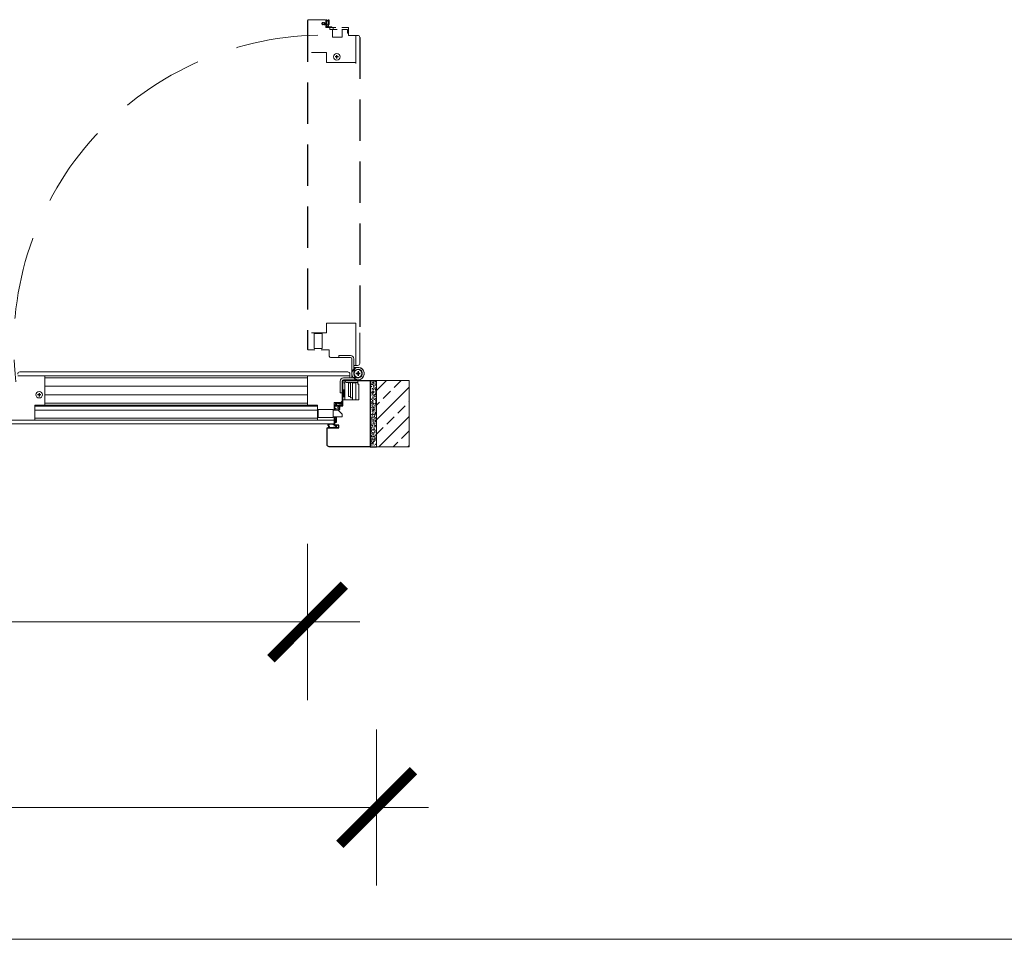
# Model space of a CAD drawing. Header units: millimetres. Extents: x 23192 to 149900, y -396339 to -79279.
# Tile 119 of 136: x 80798 to 80949, y -210617 to -210476. Entities that reach past the tile are written whole.
import ezdxf

# ---------------------------------------------------------------- set-up
doc = ezdxf.new("R2010")
doc.units = ezdxf.units.MM
for name, pattern in [('DASHDOT', [25.4, 12.7, -6.35, 0, -6.35]), ('DASHED', [19.05, 12.7, -6.35]), ('HIDDENX2', [19.05, 12.7, -6.35])]:
    doc.linetypes.add(name, pattern=pattern)
doc.layers.get('0').update_dxf_attribs({"lineweight": 0})
for name, color, linetype, lineweight in [('! Ślusarka opisy', 2, 'Continuous', 15), ('0_LEGENDA', 7, 'Continuous', 13), ('Drzwi - hatch', 8, 'Continuous', 5), ('Drzwi KRAWĘDZIE', 7, 'Continuous', 20), ('Drzwi Kreskowanie', 252, 'Continuous', 5)]:
    doc.layers.add(name, color=color, linetype=linetype, lineweight=lineweight)
for name, color, linetype in [('Drzwi PRZER-DUŻA', 240, 'DASHED'), ('GRUBA', 4, 'Continuous'), ('GRUBA-2', 210, 'Continuous'), ('POMOCN-2', 13, 'Continuous'), ('SYMETRIA-DASHDOT', 6, 'DASHDOT')]:
    doc.layers.add(name, color=color, linetype=linetype)
doc.styles.add('SIMPLEX', font='simplex.shx', dxfattribs={"width": 0.77})
doc.dimstyles.new('OL PB 200', dxfattribs={"dimscale": 4, "dimtxt": 3.5, "dimasz": 0.2, "dimexe": 10, "dimexo": 10, "dimgap": 1, "dimtad": 1, "dimdec": 1, "dimrnd": 0.5, "dimzin": 9, "dimdsep": 46, "dimtxsty": 'SIMPLEX', "dimblk": 'thick_MSz', "dimcen": 0.1, "dimdle": 8, "dimse1": 1, "dimse2": 1, "dimclrd": 256, "dimclre": 256, "dimclrt": 3, "dimadec": 1, "dimazin": 2, "dimtfac": 1, "dimtdec": 1, "dimtix": 1, "dimtofl": 0, "dimtmove": 2, "dimatfit": 3, "dimldrblk": 'thick_MSz', "dimfxl": 10, "dimfxlon": 1, "dimtolj": 1, "dimlwd": -1, "dimlwe": -1, "dimarcsym": 0})

# ---------------------------------------------------------------- blocks, each defined once
blk = doc.blocks.new('thick_MSz')
for p, q in [((0, 15), (0, -15)), ((-10, 0), (10, 0))]:
    blk.add_line(p, q)
at = {"const_width": 2, "elevation": 2}
blk.add_lwpolyline([(-7.07, -7.07), (7.07, 7.07)], dxfattribs=at)
blk = doc.blocks.new('*D305')
at = {"layer": '0_LEGENDA', "transparency": 16777216}
blk.add_line((80704.77, -210568.09), (80840.98, -210568.09), dxfattribs=at)
at = {"layer": 'DEFPOINTS', "color": 0, "transparency": 16777216}
for p in [(80703.97, -210523.67), (80841.78, -210526.17), (80841.78, -210568.09)]:
    blk.add_point(p, dxfattribs=at)
at = {"layer": '0_LEGENDA', "transparency": 16777216, "xscale": 0.8, "yscale": 0.8, "zscale": 0.8, "rotation": 180}
blk.add_blockref('thick_MSz', (80703.97, -210568.09), dxfattribs=at)
at = {"layer": '0_LEGENDA', "transparency": 16777216, "xscale": 0.8, "yscale": 0.8, "zscale": 0.8}
blk.add_blockref('thick_MSz', (80841.78, -210568.09), dxfattribs=at)
at = {"layer": '0_LEGENDA', "color": 3, "transparency": 16777216, "insert": (80772.87, -210557.09), "char_height": 14, "attachment_point": 5, "style": 'SIMPLEX'}
blk.add_mtext('\\A1;138', dxfattribs=at)
blk = doc.blocks.new('*D306')
at = {"layer": '0_LEGENDA', "transparency": 16777216}
blk.add_line((80694.17, -210596.6), (80851.58, -210596.6), dxfattribs=at)
at = {"layer": 'DEFPOINTS', "color": 0, "transparency": 16777216}
for p in [(80693.37, -210541.17), (80852.38, -210541.17), (80852.38, -210596.6)]:
    blk.add_point(p, dxfattribs=at)
at = {"layer": '0_LEGENDA', "transparency": 16777216, "xscale": 0.8, "yscale": 0.8, "zscale": 0.8, "rotation": 180}
blk.add_blockref('thick_MSz', (80693.37, -210596.6), dxfattribs=at)
at = {"layer": '0_LEGENDA', "transparency": 16777216, "xscale": 0.8, "yscale": 0.8, "zscale": 0.8}
blk.add_blockref('thick_MSz', (80852.38, -210596.6), dxfattribs=at)
at = {"layer": '0_LEGENDA', "color": 3, "transparency": 16777216, "insert": (80772.87, -210585.6), "char_height": 14, "attachment_point": 5, "style": 'SIMPLEX'}
blk.add_mtext('\\A1;159', dxfattribs=at)

msp = doc.modelspace()

# ---------------------------------------------------------------- hatches: boundary and pattern name
at = {"layer": 'Drzwi - hatch'}
h = msp.add_hatch(dxfattribs=at)
h.set_pattern_fill('AR-CONC', color=256, scale=0.003, angle=180)
h.set_pattern_definition([(230, (79582.7474, -206255.48055), (-0.546554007, 0.047817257), [0.05715, -0.62865]), (175, (79582.7474, -206255.48055), (0.105730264, -0.573170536), [0.04572, -0.50292175]), (280.451445, (79582.7019, -206255.47656), (-0.44082374, -0.525353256), [0.048570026, -0.534270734]), (226.1842, (79582.7474, -206255.63295), (-0.81323712, 0.12612698), [0.085725, -0.942975]), (276.635558, (79582.67965, -206255.6224), (-0.7122124, -0.74227837), [0.07285507, -0.80140682]), (171.184151, (79582.7474, -206255.63295), (-0.7122124, -0.74227837), [0.0685799, -0.7543792]), (201, (79582.6712, -206255.59485), (-0.454843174, 0.306795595), [0.05715, -0.62865]), (146, (79582.6712, -206255.59485), (-0.185406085, -0.5525639), [0.04572, -0.50292]), (251.451445, (79582.6333, -206255.5693), (-0.64024926, -0.245768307), [0.048570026, -0.53426981]), (217.5, (79582.74742, -206255.48055), (-0.00926581, -0.253665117), [0, -0.496824, 0, -0.51054, 0, -0.504825]), (187.5, (79582.74742, -206255.48055), (-0.200458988, -0.300541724), [0, -0.291084, 0, -0.485394, 0, -0.192405]), (147.5, (79582.91735, -206255.48055), (-0.4067717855, 0.017186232), [0, -0.1905, 0, -0.59436, 0, -0.78867]), (137.5, (79582.99355, -206255.48055), (-0.444387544, -0.076279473), [0, -0.24765, 0, -0.394716, 0, -0.56007])])
h.paths.add_polyline_path([(80852.376, -210540.971), (80851.376, -210540.971), (80851.376, -210530.971), (80852.376, -210530.971)])
h = msp.add_hatch(dxfattribs=at)
h.set_pattern_fill('ANSI33', color=256, scale=0.5, angle=180)
h.set_pattern_definition([(225, (80586.7948, -206514.5187), (2.245064, -2.245064), []), (225, (80584.5497, -206514.5187), (2.245064, -2.245064), [1.5875, -0.79375])])
h.paths.add_polyline_path([(80857.376, -210541.171), (80857.376, -210530.971), (80852.376, -210530.971), (80852.376, -210541.171)])
at = {"layer": 'Drzwi Kreskowanie'}
h = msp.add_hatch(dxfattribs=at)
h.set_pattern_fill('ANSI37', color=256, scale=0.05, angle=450, style=0)
h.set_pattern_definition([(225, (80161.97591, -204532.90783), (-0.1122532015, 0.1122532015), []), (135, (80161.97591, -204532.90783), (0.1122532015, 0.1122532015), [])])
h.paths.add_polyline_path([(80847.226, -210533.471), (80847.426, -210533.471), (80847.426, -210532.471), (80847.226, -210532.471)])
h = msp.add_hatch(dxfattribs=at)
h.set_pattern_fill('ANSI37', color=256, scale=0.05, angle=450, style=0)
h.set_pattern_definition([(135, (78741.25978, -206515.45054), (-0.1122532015, -0.1122532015), []), (225, (78741.25978, -206515.45054), (0.1122532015, -0.1122532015), [])])
h.paths.add_polyline_path([(80846.03, -210537.371), (80846.23, -210537.371), (80846.23, -210536.57), (80846.18, -210536.57), (80846.18, -210536.87), (80846.03, -210536.87)])

# ---------------------------------------------------------------- linework, layer by layer
at = {"layer": '! Ślusarka opisy', "linetype": 'HIDDENX2'}
msp.add_arc((80844.283, -210525.587), 47.674, 91.11413, 186.76251, dxfattribs=at)
for p, q in [((80841.876, -210475.553), (80844.476, -210475.553)), ((80844.576, -210476.753), (80844.576, -210475.553)), ((80844.576, -210476.753), (80846.095, -210476.753)), ((80847.03, -210476.753), (80848.076, -210476.753)), ((80848.076, -210477.953), (80848.076, -210476.953)), ((80848.076, -210477.603), (80848.076, -210477.953)), ((80848.076, -210477.953), (80849.456, -210477.953)), ((80848.076, -210477.953), (80849.456, -210477.953)), ((80849.176, -210477.953), (80849.176, -210482.303)), ((80797.525, -210529.671), (80843.276, -210529.671)), ((80797.205, -210530.271), (80801.555, -210530.271)), ((80848.276, -210530.271), (80797.205, -210530.271)), ((80794.805, -210537.071), (80845.876, -210537.071)), ((80794.905, -210537.671), (80845.776, -210537.671))]:
    msp.add_line(p, q)
at = {"ltscale": 0.2}
for p, q in [((80801.355, -210534.471), (80841.776, -210534.47)), ((80801.355, -210534.771), (80842.276, -210534.771))]:
    msp.add_line(p, q, dxfattribs=at)
for points in [[(80849.176, -210480.603), (80849.176, -210480.603), (80849.176, -210482.103), (80844.676, -210482.103), (80844.676, -210480.603), (80842.376, -210480.603)], [(80849.176, -210528.671), (80849.176, -210522.171), (80844.676, -210522.171), (80844.676, -210523.671), (80842.376, -210523.671)], [(80799.855, -210530.271), (80799.855, -210530.271), (80801.355, -210530.271), (80801.355, -210534.771), (80799.855, -210534.771), (80799.855, -210537.071)], [(80848.276, -210530.271), (80841.776, -210530.271), (80841.776, -210534.771), (80843.276, -210534.771), (80843.276, -210537.071)]]:
    msp.add_lwpolyline(points)
for points in [[(80848.876, -210528.671), (80849.456, -210528.671, 0.4142136), (80849.776, -210528.351), (80849.776, -210523.671)], [(80841.776, -210526.171, 0.4142136), (80841.876, -210526.271), (80842.876, -210526.271)], [(80843.876, -210526.271), (80845.076, -210526.271), (80845.076, -210527.151, 0.4142136), (80845.396, -210527.471), (80846.576, -210527.471)], [(80848.276, -210530.571), (80848.276, -210529.991, 0.4142136), (80847.956, -210529.671), (80843.276, -210529.671)], [(80845.876, -210535.57), (80845.876, -210534.371), (80846.756, -210534.371, 0.4142136), (80847.076, -210534.051), (80847.076, -210532.871)], [(80845.776, -210537.671, 0.4142136), (80845.876, -210537.571), (80845.876, -210536.57)]]:
    msp.add_lwpolyline(points, format="xyb")
msp.add_lwpolyline([(80799.855, -210534.921), (80843.276, -210534.92)], dxfattribs=at)
for centre in [(80846.276, -210481.253), (80800.505, -210533.171)]:
    msp.add_circle(centre, 0.5)
for centre, radius, start, end in [((80841.876, -210475.653), 0.1, 90, 179.99979), ((80849.456, -210478.273), 0.32, 0, 90), ((80797.525, -210529.991), 0.32, 90, 180)]:
    msp.add_arc(centre, radius, start, end)
at = {"layer": '0_LEGENDA', "linetype": 'ByBlock', "ltscale": 5}
msp.add_line((77680.534, -210616.848), (81337.982, -210616.848), dxfattribs=at)
at = {"layer": '0_LEGENDA'}
msp.add_lwpolyline([(80693.371, -210616.848), (80852.376, -210616.848)], dxfattribs=at)
at = {"layer": 'Drzwi KRAWĘDZIE'}
for p, q in [((80843.965, -210476.182), (80843.965, -210476.115)), ((80844.036, -210475.997), (80843.967, -210476.109)), ((80843.967, -210476.188), (80844.048, -210476.308)), ((80844.139, -210475.991), (80844.045, -210475.991)), ((80844.16, -210476.313), (80844.057, -210476.313)), ((80844.087, -210476.062), (80844.147, -210476.01)), ((80844.244, -210476.053), (80844.087, -210476.062)), ((80844.166, -210476.296), (80844.087, -210476.219)), ((80844.087, -210476.219), (80844.235, -210476.225)), ((80844.235, -210476.225), (80844.305, -210476.309)), ((80844.31, -210475.995), (80844.244, -210476.053)), ((80844.4, -210476.313), (80844.314, -210476.313)), ((80844.376, -210475.992), (80844.317, -210475.992)), ((80844.337, -210476.071), (80844.384, -210476.01)), ((80844.576, -210476.071), (80844.337, -210476.071)), ((80844.407, -210476.294), (80844.337, -210476.228)), ((80844.337, -210476.228), (80844.576, -210476.228)), ((80844.576, -210476.071), (80844.576, -210475.607)), ((80844.576, -210476.622), (80844.576, -210476.228)), ((80844.576, -210476.313), (80844.576, -210476.622)), ((80844.615, -210476.665), (80845.456, -210476.753)), ((80844.675, -210475.553), (80844.63, -210475.553)), ((80844.675, -210476.554), (80844.675, -210475.664)), ((80844.758, -210475.749), (80844.694, -210475.658)), ((80844.694, -210476.576), (80844.909, -210476.598)), ((80844.786, -210475.693), (80844.722, -210475.58)), ((80844.829, -210476.345), (80844.829, -210476.352)), ((80844.831, -210476.336), (80844.925, -210476.174)), ((80844.926, -210476.457), (80844.834, -210476.365)), ((80845.009, -210475.558), (80844.859, -210475.705)), ((80844.897, -210476.323), (80844.913, -210476.286)), ((80845.005, -210475.653), (80844.899, -210475.756)), ((80844.984, -210476.436), (80844.903, -210476.355)), ((80844.913, -210476.286), (80844.955, -210476.199)), ((80844.933, -210476.577), (80844.934, -210476.473)), ((80844.935, -210476.145), (80844.935, -210475.943)), ((80844.953, -210475.925), (80844.977, -210475.925)), ((80844.955, -210476.199), (80844.977, -210476.161)), ((80844.983, -210476.139), (80844.983, -210475.989)), ((80844.984, -210476.436), (80844.984, -210476.547)), ((80844.999, -210475.983), (80844.999, -210475.983)), ((80845.005, -210475.907), (80845.005, -210475.653)), ((80845.005, -210475.989), (80845.005, -210476.239)), ((80845.467, -210476.653), (80845.015, -210476.583)), ((80845.047, -210475.549), (80845.03, -210475.549)), ((80845.041, -210476.274), (80845.04, -210476.274)), ((80845.076, -210476.239), (80845.076, -210475.578)), ((80845.076, -210476.239), (80845.076, -210475.578)), ((80845.176, -210476.748), (80845.176, -210477.048)), ((80845.503, -210476.696), (80845.503, -210476.71)), ((80845.676, -210476.753), (80845.676, -210477.048)), ((80846.304, -210477.048), (80845.176, -210477.048)), ((80845.176, -210477.048), (80846.241, -210477.048)), ((80845.576, -210477.048), (80845.576, -210478.248)), ((80847.075, -210478.248), (80845.576, -210478.248)), ((80847.896, -210477.048), (80847.03, -210477.048)), ((80847.075, -210477.048), (80847.075, -210478.248)), ((80842.766, -210523.771), (80843.986, -210523.771)), ((80846.576, -210527.171), (80846.576, -210527.471)), ((80846.576, -210527.171), (80848.376, -210527.171)), ((80846.576, -210527.471), (80848.376, -210527.471)), ((80848.576, -210529.921), (80848.576, -210527.671)), ((80848.876, -210529.921), (80848.876, -210527.671)), ((80849.526, -210528.971), (80848.876, -210528.971)), ((80848.962, -210529.271), (80848.876, -210529.271)), ((80848.926, -210529.184), (80849.048, -210529.48)), ((80849.476, -210529.834), (80849.476, -210529.671)), ((80849.476, -210529.671), (80849.576, -210529.671)), ((80849.476, -210529.671), (80849.576, -210529.671)), ((80849.476, -210529.834), (80849.476, -210529.671)), ((80849.576, -210529.671), (80849.576, -210529.834)), ((80849.576, -210529.671), (80849.576, -210529.834)), ((80801.355, -210530.571), (80841.776, -210530.571)), ((80846.776, -210532.871), (80846.776, -210531.071)), ((80847.076, -210532.871), (80847.076, -210531.071)), ((80849.526, -210530.571), (80847.276, -210530.571)), ((80849.526, -210530.871), (80847.276, -210530.871)), ((80849.476, -210531.271), (80847.672, -210531.271)), ((80848.376, -210531.271), (80848.376, -210533.671)), ((80848.576, -210529.921), (80848.576, -210530.571)), ((80848.676, -210531.271), (80848.676, -210533.671)), ((80848.789, -210530.521), (80849.085, -210530.398)), ((80848.876, -210530.485), (80848.876, -210530.571)), ((80849.276, -210529.871), (80849.439, -210529.871)), ((80849.276, -210529.971), (80849.276, -210529.871)), ((80849.276, -210529.871), (80849.439, -210529.871)), ((80849.276, -210529.971), (80849.276, -210529.871)), ((80849.439, -210529.971), (80849.276, -210529.971)), ((80849.439, -210529.971), (80849.276, -210529.971)), ((80849.476, -210530.171), (80849.476, -210530.007)), ((80849.476, -210530.171), (80849.476, -210530.007)), ((80849.576, -210530.171), (80849.476, -210530.171)), ((80849.576, -210530.171), (80849.476, -210530.171)), ((80849.476, -210530.971), (80849.476, -210531.571)), ((80849.576, -210530.007), (80849.576, -210530.171)), ((80849.576, -210530.007), (80849.576, -210530.171)), ((80849.612, -210529.871), (80849.776, -210529.871)), ((80849.612, -210529.871), (80849.776, -210529.871)), ((80849.776, -210529.971), (80849.612, -210529.971)), ((80849.776, -210529.971), (80849.612, -210529.971)), ((80849.776, -210529.871), (80849.776, -210529.971)), ((80849.776, -210529.871), (80849.776, -210529.971)), ((80801.355, -210531.871), (80841.776, -210531.871)), ((80847.476, -210533.971), (80847.476, -210531.467)), ((80848.076, -210531.347), (80848.376, -210531.347)), ((80848.076, -210531.347), (80848.076, -210533.427)), ((80848.676, -210531.347), (80848.676, -210533.971)), ((80848.676, -210531.347), (80849.176, -210531.347)), ((80849.176, -210531.347), (80849.176, -210533.971)), ((80849.476, -210531.571), (80849.626, -210531.571)), ((80849.626, -210531.571), (80849.626, -210533.971)), ((80801.355, -210533.171), (80841.776, -210533.171)), ((80846.776, -210532.871), (80847.076, -210532.871)), ((80847.081, -210533.98), (80847.011, -210534.431)), ((80847.093, -210534.832), (80847.18, -210533.991)), ((80847.124, -210533.943), (80847.137, -210533.943)), ((80849.626, -210533.971), (80847.176, -210533.971)), ((80848.076, -210533.427), (80848.376, -210533.427)), ((80848.376, -210533.671), (80848.676, -210533.671)), ((80848.676, -210533.971), (80849.176, -210533.971)), ((80843.276, -210535.521), (80799.855, -210535.521)), ((80843.376, -210536.68), (80843.376, -210535.46)), ((80845.977, -210534.4), (80845.977, -210534.416)), ((80845.98, -210534.771), (80845.98, -210534.816)), ((80845.98, -210535.57), (80845.98, -210535.27)), ((80845.98, -210535.27), (80846.18, -210535.27)), ((80845.98, -210535.47), (80846.18, -210535.47)), ((80845.986, -210534.437), (80846.132, -210534.587)), ((80846.667, -210534.371), (80846.006, -210534.371)), ((80846.12, -210534.661), (80846.008, -210534.724)), ((80846.498, -210534.871), (80846.035, -210534.871)), ((80846.081, -210534.441), (80846.183, -210534.547)), ((80846.335, -210534.441), (80846.081, -210534.441)), ((80846.177, -210534.688), (80846.086, -210534.752)), ((80846.982, -210534.772), (80846.092, -210534.772)), ((80846.18, -210535.57), (80846.18, -210535.27)), ((80846.353, -210534.493), (80846.353, -210534.469)), ((80846.572, -210534.511), (80846.371, -210534.511)), ((80846.411, -210534.447), (80846.411, -210534.447)), ((80846.417, -210534.441), (80846.667, -210534.441)), ((80846.566, -210534.463), (80846.417, -210534.463)), ((80846.419, -210535.307), (80846.419, -210535.401)), ((80846.42, -210535.07), (80846.42, -210535.129)), ((80846.422, -210535.136), (80846.481, -210535.202)), ((80846.424, -210535.41), (80846.537, -210535.48)), ((80846.489, -210535.359), (80846.437, -210535.299)), ((80846.498, -210535.109), (80846.438, -210535.062)), ((80846.481, -210535.202), (80846.489, -210535.359)), ((80846.498, -210534.871), (80846.498, -210535.109)), ((80846.609, -210535.481), (80846.543, -210535.481)), ((80846.626, -210534.491), (80846.588, -210534.469)), ((80846.763, -210534.615), (80846.601, -210534.521)), ((80846.615, -210535.48), (80846.735, -210535.398)), ((80846.714, -210534.533), (80846.626, -210534.491)), ((80846.647, -210535.359), (80846.652, -210535.211)), ((80846.723, -210535.28), (80846.647, -210535.359)), ((80846.652, -210535.211), (80846.737, -210535.141)), ((80846.655, -210535.109), (80846.655, -210534.871)), ((80847.05, -210534.871), (80846.655, -210534.871)), ((80846.722, -210535.039), (80846.655, -210535.109)), ((80846.702, -210534.406), (80846.702, -210534.406)), ((80846.751, -210534.549), (80846.714, -210534.533)), ((80846.74, -210534.871), (80847.05, -210534.871)), ((80846.74, -210535.047), (80846.74, -210535.133)), ((80846.74, -210535.286), (80846.74, -210535.389)), ((80846.773, -210534.617), (80846.78, -210534.617)), ((80846.864, -210534.462), (80846.783, -210534.543)), ((80846.885, -210534.52), (80846.792, -210534.612)), ((80846.864, -210534.462), (80846.975, -210534.462)), ((80847.005, -210534.513), (80846.9, -210534.513)), ((80847.004, -210534.752), (80847.026, -210534.537)), ((80843.276, -210536.771), (80799.855, -210536.771)), ((80845.98, -210536.57), (80845.98, -210536.87)), ((80845.98, -210536.67), (80846.18, -210536.67)), ((80845.98, -210536.87), (80846.18, -210536.87)), ((80846.18, -210536.57), (80846.18, -210536.87)), ((80844.876, -210537.861), (80844.876, -210537.671)), ((80845.059, -210538.038), (80844.876, -210537.861)), ((80844.876, -210538.271), (80845.059, -210538.038)), ((80846.576, -210538.271), (80844.876, -210538.271)), ((80844.891, -210537.671), (80844.921, -210537.802)), ((80845.127, -210538.032), (80844.931, -210537.855)), ((80844.979, -210538.221), (80845.127, -210538.032)), ((80845.351, -210538.221), (80844.979, -210538.221)), ((80845.351, -210538.221), (80844.979, -210538.221)), ((80846.137, -210538.081), (80845.351, -210538.221)), ((80846.137, -210538.081), (80845.351, -210538.221)), ((80846.189, -210538.122), (80845.636, -210538.221)), ((80846.189, -210538.122), (80845.636, -210538.221)), ((80846.18, -210538.221), (80845.636, -210538.221)), ((80846.18, -210538.221), (80845.636, -210538.221)), ((80846.003, -210537.921), (80845.944, -210537.909)), ((80846.137, -210538.081), (80846.003, -210537.921)), ((80846.193, -210538.071), (80846.027, -210537.871)), ((80846.189, -210538.122), (80846.18, -210538.221)), ((80846.189, -210538.122), (80846.18, -210538.221)), ((80846.211, -210537.871), (80846.193, -210538.071)), ((80846.26, -210537.875), (80846.23, -210538.221)), ((80846.526, -210538.221), (80846.23, -210538.221)), ((80846.526, -210538.221), (80846.23, -210538.221)), ((80846.526, -210537.871), (80846.526, -210538.221))]:
    msp.add_line(p, q, dxfattribs=at)
for points in [[(80847.626, -210476.753), (80848.076, -210476.753), (80848.076, -210477.603), (80847.896, -210477.603), (80847.896, -210477.048)], [(80847.476, -210533.971), (80847.176, -210533.971), (80847.176, -210530.971), (80849.476, -210530.971), (80849.476, -210531.271)], [(80846.03, -210536.87), (80846.03, -210537.371), (80846.23, -210537.371), (80846.23, -210536.57)]]:
    msp.add_lwpolyline(points, dxfattribs=at)
for points in [[(80843.986, -210523.771), (80843.986, -210526.071), (80842.766, -210526.071), (80842.766, -210523.771), (80842.866, -210523.671), (80843.886, -210523.671)], [(80857.376, -210530.971), (80852.376, -210530.971), (80852.376, -210541.171), (80857.376, -210541.171)], [(80847.426, -210532.471), (80847.226, -210532.471), (80847.226, -210533.471), (80847.426, -210533.471)], [(80843.376, -210535.46), (80845.676, -210535.46), (80845.676, -210536.68), (80843.376, -210536.68), (80843.276, -210536.58), (80843.276, -210535.56)], [(80845.676, -210535.57), (80846.476, -210535.57), (80847.076, -210536.17), (80847.076, -210536.57), (80845.676, -210536.57)]]:
    msp.add_lwpolyline(points, close=True, dxfattribs=at)
msp.add_circle((80849.526, -210529.921), 0.6, dxfattribs=at)
msp.add_circle((80849.526, -210529.921), 0.6, dxfattribs=at)
for centre, radius, start, end in [((80843.976, -210476.115), 0.0108, 147.83568, 180), ((80843.976, -210476.182), 0.0108, 180, 214.10849), ((80844.045, -210476.002), 0.0108, 90, 147.83568), ((80844.057, -210476.302), 0.0108, 214.10849, 270), ((80844.139, -210476.002), 0.0108, 317.87426, 90), ((80844.157, -210476.302), 0.0112, 289.68235, 32.81299), ((80844.314, -210476.302), 0.0108, 221.62168, 270), ((80844.317, -210476.003), 0.0108, 90, 131.09359), ((80844.376, -210476.003), 0.0108, 317.3652, 90), ((80844.4, -210476.302), 0.0108, 270, 47.40765), ((80844.63, -210475.607), 0.0542, 90, 180), ((80844.619, -210476.622), 0.0434, 180, 264.06012), ((80844.675, -210475.607), 0.0542, 29.50127, 90), ((80844.685, -210475.664), 0.0108, 35.17592, 180), ((80844.696, -210476.554), 0.0217, 180, 264.06012), ((80844.831, -210475.704), 0.0858, 211.7271, 322.76557), ((80844.828, -210475.666), 0.0496, 211.7271, 322.76557), ((80844.847, -210476.345), 0.0181, 149.91702, 180), ((80844.847, -210476.352), 0.0181, 180, 224.98805), ((80844.924, -210476.334), 0.0289, 157.1749, 224.98805), ((80844.912, -210476.577), 0.0217, 264.06012, 359.80544), ((80844.905, -210476.477), 0.0294, 7.56548, 48.0692), ((80844.864, -210476.137), 0.0716, 329.187, 353.94587), ((80844.953, -210475.943), 0.0181, 90, 180), ((80844.979, -210475.896), 0.029, 267.58601, 337.95898), ((80844.94, -210476.139), 0.0434, 329.91702, 0), ((80844.998, -210476.005), 0.0216, 87.29636, 134.37699), ((80845.021, -210476.547), 0.0361, 180, 261.18957), ((80844.999, -210475.989), 0.00614, 0, 90), ((80845.04, -210476.239), 0.0351, 180, 270), ((80845.03, -210475.578), 0.0289, 90, 136.05357), ((80845.041, -210476.239), 0.0351, 270, 0), ((80845.46, -210476.71), 0.0434, 264.06012, 0), ((80845.46, -210476.696), 0.0434, 0, 81.18957), ((80848.376, -210527.671), 0.5, 0, 90), ((80848.376, -210527.671), 0.2, 0, 90), ((80849.526, -210529.921), 0.95, 180, 129.15831), ((80849.526, -210529.921), 0.95, 180, 129.15831), ((80849.526, -210529.921), 0.95, 270, 219.15831), ((80849.526, -210529.921), 0.95, 270, 219.15831), ((80849.526, -210529.921), 0.65, 180, 137.29129), ((80849.526, -210529.921), 0.65, 270, 227.29129), ((80847.276, -210531.071), 0.5, 90, 180), ((80847.276, -210531.071), 0.2, 90, 180), ((80847.548, -210531.343), 0.144, 30.24838, 239.75162), ((80849.526, -210529.921), 0.1, 120, 150), ((80849.526, -210529.921), 0.1, 120, 150), ((80849.526, -210529.921), 0.1, 210, 240), ((80849.526, -210529.921), 0.1, 210, 240), ((80849.526, -210529.921), 0.1, 30, 60), ((80849.526, -210529.921), 0.1, 30, 60), ((80849.526, -210529.921), 0.1, 300, 330), ((80849.526, -210529.921), 0.1, 300, 330), ((80847.124, -210533.986), 0.0434, 90, 171.18957), ((80847.137, -210533.986), 0.0434, 354.06012, 90), ((80846.006, -210534.4), 0.0289, 90, 180), ((80846.006, -210534.416), 0.0289, 180, 226.05357), ((80846.035, -210534.771), 0.0542, 119.50127, 180), ((80846.035, -210534.816), 0.0542, 180, 270), ((80846.092, -210534.761), 0.0108, 125.17592, 270), ((80846.094, -210534.618), 0.0496, 301.7271, 52.76557), ((80846.131, -210534.615), 0.0858, 301.7271, 52.76557), ((80846.324, -210534.468), 0.029, 357.58601, 67.95898), ((80846.371, -210534.493), 0.0181, 180, 270), ((80846.417, -210534.447), 0.00614, 90, 180), ((80846.433, -210534.448), 0.0216, 177.29636, 224.37699), ((80846.43, -210535.307), 0.0108, 47.87426, 180), ((80846.43, -210535.401), 0.0108, 180, 237.83568), ((80846.431, -210535.07), 0.0108, 47.3652, 180), ((80846.431, -210535.129), 0.0108, 180, 221.09359), ((80846.543, -210535.471), 0.0108, 237.83568, 270), ((80846.566, -210534.507), 0.0434, 59.91702, 90), ((80846.565, -210534.582), 0.0716, 59.187, 83.94587), ((80846.609, -210535.471), 0.0108, 270, 304.10849), ((80846.667, -210534.406), 0.0351, 0, 90), ((80846.667, -210534.406), 0.0351, 270, 0), ((80846.73, -210535.047), 0.0108, 0, 137.40765), ((80846.73, -210535.29), 0.0112, 19.68235, 122.81299), ((80846.729, -210535.389), 0.0108, 304.10849, 0), ((80846.73, -210535.133), 0.0108, 311.62168, 0), ((80846.762, -210534.522), 0.0289, 247.1749, 314.98805), ((80846.773, -210534.599), 0.0181, 239.91702, 270), ((80846.78, -210534.599), 0.0181, 270, 314.98805), ((80846.904, -210534.542), 0.0294, 97.56548, 138.0692), ((80846.975, -210534.426), 0.0361, 270, 351.18957), ((80846.982, -210534.75), 0.0217, 270, 354.06012), ((80847.004, -210534.535), 0.0217, 354.06012, 89.80544), ((80847.05, -210534.827), 0.0434, 270, 354.06012), ((80845.381, -210538.456), 0.8, 101.00323, 125.15115), ((80845.408, -210538.432), 0.749, 44.28419, 129.57461), ((80845.47, -210538.399), 0.732, 46.28614, 84.99461)]:
    msp.add_arc(centre, radius, start, end, dxfattribs=at)
at = {"layer": 'Drzwi PRZER-DUŻA', "ltscale": 0.5}
for p, q in [((80841.776, -210475.653), (80841.776, -210526.171)), ((80849.776, -210478.273), (80849.776, -210523.671))]:
    msp.add_line(p, q, dxfattribs=at)
at = {"layer": 'GRUBA'}
msp.add_lwpolyline([(80845.98, -210535.57), (80845.98, -210534.871), (80847.176, -210534.871), (80847.176, -210533.469), (80847.176, -210533.469), (80847.176, -210533.471), (80847.426, -210533.471), (80847.426, -210532.471), (80847.176, -210532.471), (80847.176, -210531.471), (80847.176, -210531.471), (80847.176, -210530.971), (80851.376, -210530.971), (80851.376, -210541.171), (80845.096, -210541.171, -0.4142136), (80844.776, -210540.851), (80844.776, -210538.271), (80846.576, -210538.271), (80846.576, -210537.871), (80845.98, -210537.871), (80845.98, -210537.371), (80846.23, -210537.371), (80846.23, -210536.57)], format="xyb", dxfattribs=at)
at = {"layer": 'GRUBA-2'}
for p, q in [((80846.538, -210481.253), (80845.999, -210481.253)), ((80846.276, -210481.493), (80846.276, -210481.013)), ((80800.745, -210533.171), (80800.265, -210533.171)), ((80800.505, -210532.909), (80800.505, -210533.447))]:
    msp.add_line(p, q, dxfattribs=at)
at = {"layer": 'POMOCN-2'}
for p, q in [((80851.376, -210530.971), (80852.376, -210530.971)), ((80851.376, -210541.171), (80852.376, -210541.171))]:
    msp.add_line(p, q, dxfattribs=at)
at = {"layer": 'SYMETRIA-DASHDOT'}
for p, q in [((80849.526, -210529.578), (80849.526, -210530.264)), ((80849.526, -210529.578), (80849.526, -210530.264)), ((80849.868, -210529.921), (80849.183, -210529.921)), ((80849.183, -210529.921), (80849.868, -210529.921))]:
    msp.add_line(p, q, dxfattribs=at)

# ---------------------------------------------------------------- dimensions: what is measured, and where the dimension line sits
at = {"layer": '0_LEGENDA', "color": 7}
for base, p1, p2, picture, middle in [((80841.776, -210568.09), (80703.971, -210523.671), (80841.776, -210526.171), '*D305', (80772.873, -210557.09)), ((80852.376, -210596.604), (80693.371, -210541.171), (80852.376, -210541.171), '*D306', (80772.873, -210585.604))]:
    dim = msp.add_linear_dim(base=base, p1=p1, p2=p2, dimstyle='OL PB 200', dxfattribs=at)
    dim.commit()
    dim.dimension.update_dxf_attribs({"geometry": picture, "text_midpoint": middle})

doc.saveas('drawing.dxf')
